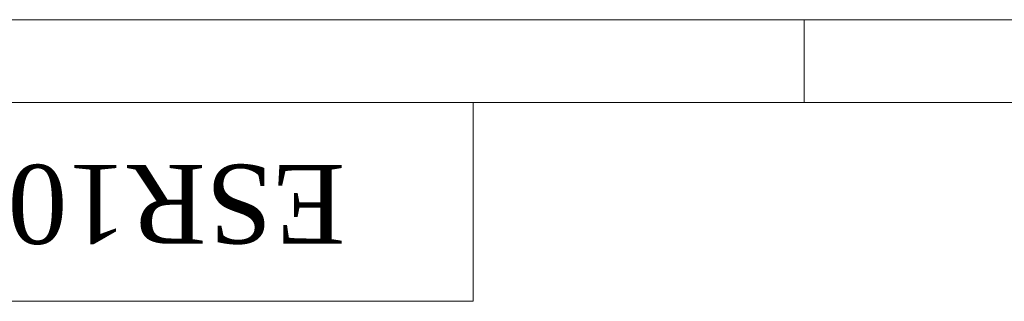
# Model space of a CAD drawing. Header units: millimetres. Extents: x 559 to 1365, y 424 to 1103.
# Tile 38 of 85: x 670 to 784, y 1069 to 1102. Entities that reach past the tile are written whole.
import ezdxf

# ---------------------------------------------------------------- set-up
doc = ezdxf.new("R2010")
doc.units = ezdxf.units.MM
doc.layers.add('10', color=7, linetype='Continuous')
doc.layers.add('5', color=7, linetype='Continuous', lineweight=35)
doc.styles.get("Standard").update_dxf_attribs({"font": 'times.ttf'})

msp = doc.modelspace()

# ---------------------------------------------------------------- linework, layer by layer
at = {"layer": '5', "lineweight": 5}
for p, q in [((558.9933, 1101.8295), (1365.3908, 1101.8295)), ((760.5927, 1092.2295), (760.5927, 1101.8295)), ((606.9932, 1092.2295), (1355.7908, 1092.2295)), ((722.1908, 1069.1913), (722.1908, 1092.2313)), ((722.1908, 1069.1913), (606.9908, 1069.1913))]:
    msp.add_line(p, q, dxfattribs=at)

# ---------------------------------------------------------------- texts
at = {"layer": '10', "lineweight": 5, "insert": (663.9786, 1075.8549), "char_height": 9.144, "attachment_point": 2, "rotation": 180}
msp.add_mtext('{\\fTimes New Roman|b0|i0|c0|p18;ESR10-800Z20}', dxfattribs=at)

doc.saveas('drawing.dxf')
